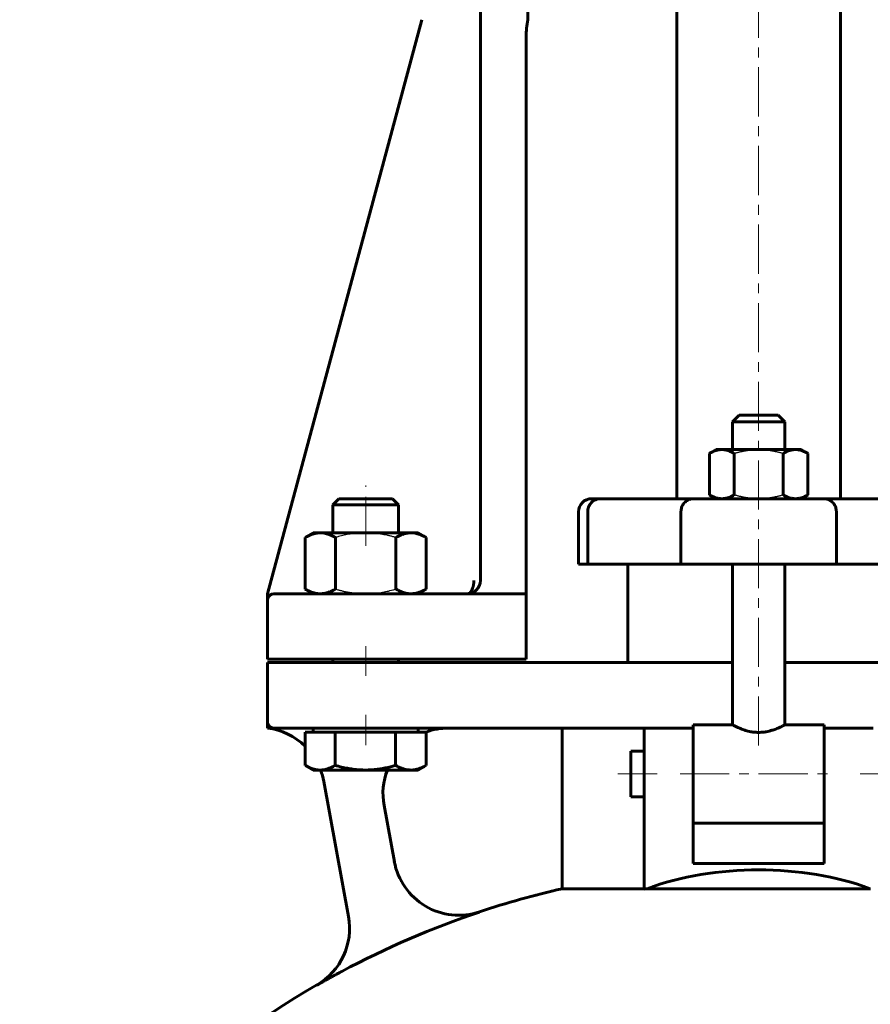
# Model space of a CAD drawing. Header units: millimetres. Extents: x -202 to 202, y -494 to 496.
# Tile 4 of 6: x -113 to 17, y 36 to 186. Entities that reach past the tile are written whole.
import ezdxf

# ---------------------------------------------------------------- set-up
doc = ezdxf.new("R2010")
doc.units = ezdxf.units.MM
for name, pattern in [('K5LT-1', [0]), ('K5LT_AXLED', [12, 7.5, -1.5, 1.5, -1.5]), ('K5LT_BASIC', [0])]:
    doc.linetypes.add(name, pattern=pattern)
doc.layers.add('Системный слой (1)', color=7, linetype='Continuous', true_color=0x6c6c6c)

# ---------------------------------------------------------------- blocks, each defined once
blk = doc.blocks.new('U5')
at = {"layer": 'Системный слой (1)', "color": 143, "linetype": 'K5LT_BASIC', "lineweight": 60, "true_color": 0x33acca}
for p, q in [((-44.49, 98.5), (-65, 98.5)), ((-35.49, 98.5), (-44.49, 98.5))]:
    blk.add_line(p, q, dxfattribs=at)
blk = doc.blocks.new('U6')
at = {"layer": 'Системный слой (1)', "color": 143, "linetype": 'K5LT_BASIC', "lineweight": 60, "true_color": 0x33acca}
for p, q in [((0, 125.75), (-3, 125.75)), ((3, 125.75), (0, 125.75))]:
    blk.add_line(p, q, dxfattribs=at)
blk = doc.blocks.new('U7')
at = {"layer": 'Системный слой (1)', "color": 143, "linetype": 'K5LT_BASIC', "lineweight": 60, "true_color": 0x33acca}
for start, end in [(164.2867, 171.4488), (90.0002, 156.4581)]:
    blk.add_arc((-74, 97.5), 1, start, end, dxfattribs=at)
blk = doc.blocks.new('U13')
at = {"layer": 'Системный слой (1)', "color": 143, "linetype": 'K5LT_BASIC', "lineweight": 60, "true_color": 0x33acca}
for p, q in [((-19.5, 71), (-19.5, 74.5)), ((-19.5, 67.5), (-19.5, 71))]:
    blk.add_line(p, q, dxfattribs=at)
blk = doc.blocks.new('U16')
at = {"layer": 'Системный слой (1)', "color": 143, "linetype": 'K5LT_BASIC', "lineweight": 60, "true_color": 0x33acca}
for start, end in [(102.8395, 108.4097), (119.982, 146.6923)]:
    blk.add_arc((0, -78.13), 135, start, end, dxfattribs=at)
blk = doc.blocks.new('U18')
at = {"layer": 'Системный слой (1)', "color": 143, "linetype": 'K5LT_BASIC', "lineweight": 60, "true_color": 0x33acca}
for p, q in [((-4, 78.5), (-10, 78.5)), ((10, 78.5), (4, 78.5))]:
    blk.add_line(p, q, dxfattribs=at)
blk = doc.blocks.new('U19')
at = {"layer": 'Системный слой (1)', "color": 143, "linetype": 'K5LT_BASIC', "lineweight": 60, "true_color": 0x33acca}
for start, end in [(45.6545, 82.9505), (10.3559, 20.636)]:
    blk.add_arc((-76.23, 68.08), 10, start, end, dxfattribs=at)
blk = doc.blocks.new('U22')
at = {"layer": 'Системный слой (1)', "color": 143, "linetype": 'K5LT_BASIC', "lineweight": 60, "true_color": 0x33acca}
for start, end in [(90, 109.9501), (158.9004, 190.3559)]:
    blk.add_arc((-47.36, 68), 10, start, end, dxfattribs=at)
blk = doc.blocks.new('U27')
at = {"layer": 'Системный слой (1)', "color": 143, "linetype": 'K5LT_BASIC', "lineweight": 60, "true_color": 0x33acca}
for p, q in [((-4, 88), (-25, 88)), ((25, 88), (4, 88))]:
    blk.add_line(p, q, dxfattribs=at)
blk = doc.blocks.new('U28')
at = {"layer": 'Системный слой (1)', "color": 143, "linetype": 'K5LT_BASIC', "lineweight": 60, "true_color": 0x33acca}
for p, q in [((-69.24, 72.31), (-69.21, 72.3)), ((-69.21, 72.3), (-68.41, 71.9)), ((-68.41, 71.9), (-67.67, 71.68)), ((-67.67, 71.68), (-66.95, 71.6))]:
    blk.add_line(p, q, dxfattribs=at)

msp = doc.modelspace()

# ---------------------------------------------------------------- linework, layer by layer
at = {"layer": 'Системный слой (1)', "color": 30, "linetype": 'K5LT_AXLED', "lineweight": 18, "true_color": 0xff8000}
for p, q in [((0, 75.34), (0, 423.91)), ((-60, 105.8), (-60, 115)), ((-60, 86), (-60, 90.5)), ((-60, 75.4), (-60, 80)), ((-21.5, 71), (-15.5, 71)), ((-12, 71), (12, 71)), ((15.5, 71), (21.5, 71))]:
    msp.add_line(p, q, dxfattribs=at)
at = {"layer": 'Системный слой (1)', "color": 143, "linetype": 'K5LT_BASIC', "lineweight": 60, "true_color": 0x33acca}
for p, q in [((-12.5, 113), (-12.5, 421.91)), ((12.5, 113), (12.5, 421.91)), ((-42.49, 416.54), (-42.49, 100.5)), ((-35.26, 416.54), (-35.26, 186.09)), ((-51.43, 186.09), (-75, 98.5)), ((-35.49, 98.5), (-35.49, 183.5)), ((-3, 125.75), (-4, 124.75)), ((-4, 124.75), (0, 124.75)), ((-4, 120.5), (-4, 124.75)), ((0, 124.75), (4, 124.75)), ((3, 125.75), (4, 124.75)), ((4, 120.5), (4, 124.75)), ((-6.5, 120.5), (-7.51, 119.92)), ((-5.63, 120.5), (-6.5, 120.5)), ((0, 120.5), (-5.63, 120.5)), ((5.63, 120.5), (0, 120.5)), ((6.5, 120.5), (5.63, 120.5)), ((6.5, 120.5), (7.51, 119.92)), ((-7.51, 119.92), (-7.51, 113.58)), ((-3.75, 119.92), (-3.75, 113.58)), ((3.75, 119.92), (3.75, 113.58)), ((7.51, 119.92), (7.51, 113.58)), ((-64.08, 113), (-65, 112.08)), ((-55.92, 113), (-64.08, 113)), ((-55.92, 113), (-55, 112.08)), ((-24.21, 113), (-25.5, 113)), ((-9.98, 113), (-24.21, 113)), ((9.98, 113), (-9.98, 113)), ((-6.5, 113), (-7.51, 113.58)), ((6.5, 113), (7.51, 113.58)), ((24.21, 113), (9.98, 113)), ((-65, 112.08), (-57.53, 112.08)), ((-65, 107.8), (-65, 112.08)), ((-57.53, 112.08), (-55, 112.08)), ((-55, 107.8), (-55, 112.08)), ((-27.5, 103), (-27.5, 111)), ((-26.1, 103), (-26.1, 111)), ((-11.86, 103), (-11.86, 111)), ((11.86, 103), (11.86, 111)), ((-68, 107.8), (-69.24, 107.09)), ((-69.24, 107.09), (-69.24, 99.21)), ((-68, 107.8), (-66.93, 107.8)), ((-66.93, 107.8), (-60, 107.8)), ((-64.62, 107.09), (-64.62, 99.21)), ((-60, 107.8), (-53.07, 107.8)), ((-55.38, 107.09), (-55.38, 99.21)), ((-53.07, 107.8), (-52, 107.8)), ((-52, 107.8), (-50.76, 107.09)), ((-50.76, 107.09), (-50.76, 99.21)), ((-27.5, 103), (-26.1, 103)), ((-26.1, 103), (-11.86, 103)), ((-20, 88), (-20, 103)), ((-11.86, 103), (11.86, 103)), ((-4, 78.5), (-4, 103)), ((4, 78.5), (4, 103)), ((11.86, 103), (26.1, 103)), ((-68, 98.5), (-69.24, 99.21)), ((-52, 98.5), (-50.76, 99.21)), ((-75, 98.5), (-75, 98.18)), ((-75, 98.18), (-75, 97.5)), ((-65, 98.5), (-74, 98.5)), ((-68, 98.5), (-73.43, 98.5)), ((-35.49, 97.5), (-35.49, 98.5)), ((-75, 88.5), (-75, 97.5)), ((-35.49, 88.5), (-35.49, 97.5)), ((-75, 88.5), (-65, 88.5)), ((-65, 88), (-75, 88)), ((-75, 88), (-75, 79)), ((-65, 88.5), (-35.49, 88.5)), ((-65, 88), (-65, 88.5)), ((-35.95, 88), (-65, 88)), ((-55, 88), (-55, 88.5)), ((-34.96, 88), (-35.95, 88)), ((-25, 88), (-34.96, 88)), ((-75, 79), (-75, 78)), ((-10, 78.5), (-10, 63.56)), ((10, 63.56), (10, 78.5)), ((-74, 78), (-65, 78)), ((-69.24, 77.4), (-66.95, 77.4)), ((-69.24, 77.4), (-69.24, 72.31)), ((-68, 77.4), (-68, 78)), ((-66.95, 77.4), (-64.67, 77.4)), ((-65, 78), (-35.95, 78)), ((-64.67, 77.4), (-60.05, 77.4)), ((-64.67, 77.4), (-64.67, 72.31)), ((-60.05, 77.4), (-55.43, 77.4)), ((-55.43, 77.4), (-53.1, 77.4)), ((-55.43, 77.4), (-55.43, 72.31)), ((-53.1, 77.4), (-50.76, 77.4)), ((-52, 77.4), (-52, 78)), ((-50.76, 77.4), (-50.76, 72.31)), ((-35.95, 78), (-25, 78)), ((-30, 53.49), (-30, 78)), ((-25, 78), (-17.5, 78)), ((-17.5, 64.84), (-17.5, 78)), ((-17.5, 78), (-10, 78)), ((10, 78), (17.5, 78)), ((-19.5, 74.5), (-17.5, 74.5)), ((-68, 71.6), (-69.21, 72.3)), ((-52, 71.6), (-50.79, 72.3)), ((-50.76, 72.31), (-50.79, 72.3)), ((-66.95, 71.6), (-68, 71.6)), ((-60.05, 71.6), (-66.95, 71.6)), ((-53.1, 71.6), (-60.05, 71.6)), ((-52, 71.6), (-53.1, 71.6)), ((-66.39, 69.87), (-62.62, 49.24)), ((-55.62, 57.61), (-57.19, 66.2)), ((-19.5, 67.5), (-17.5, 67.5)), ((-17.5, 53.45), (-17.5, 64.84)), ((-10, 57.33), (-10, 63.56)), ((10, 63.5), (-10, 63.5)), ((10, 63.56), (10, 57.33)), ((10, 57.33), (-10, 57.33)), ((-17.5, 53.49), (-30, 53.49)), ((17.05, 53.49), (-17.05, 53.49)), ((-67.46, 38.8), (-67.46, 38.78))]:
    msp.add_line(p, q, dxfattribs=at)
for centre, radius, start, end in [((-20.49, 183.5), 15, 170.043, 180), ((-25.5, 111), 2, 90, 180), ((-44.49, 100.5), 2, 270, 0), ((-44.49, 100.5), 2, 270, 0), ((-74, 97.5), 1, 90, 180), ((-74, 79), 1, 180, 270), ((-45.79, 59.45), 10, 190.3559, 288.4097), ((0, -78.13), 134.95, 108.4125, 118.1283), ((-72.46, 47.46), 10, 299.982, 10.3559)]:
    msp.add_arc(centre, radius, start, end, dxfattribs=at)
for centre, major_axis, ratio, start_param, end_param in [((0, 40.14), (-30, 0), 0.54087, 4.108053, 5.316725), ((0, 13.37), (-86.04, 0), 0.475741, -1.371351, -1.36597)]:
    msp.add_ellipse(centre, major_axis=major_axis, ratio=ratio, start_param=start_param, end_param=end_param, dxfattribs=at)
for points, knots in [([(-7.51, 119.92), (-7.34, 120.01), (-7.06, 120.16), (-6.67, 120.32), (-6.37, 120.41), (-6.11, 120.46), (-5.87, 120.49), (-5.71, 120.5), (-5.63, 120.5)], [0, 0, 0, 0, 2.209693, 3.807687, 5.42312, 6.550841, 7.738784, 9, 9, 9, 9]), ([(-5.63, 120.5), (-5.54, 120.5), (-5.38, 120.49), (-5.13, 120.46), (-4.85, 120.4), (-4.55, 120.3), (-4.18, 120.15), (-3.91, 120.01), (-3.75, 119.92)], [0, 0, 0, 0, 1.335825, 2.581685, 3.742639, 5.366364, 6.920115, 9, 9, 9, 9]), ([(3.75, 119.92), (3.92, 120.01), (4.2, 120.16), (4.58, 120.32), (4.88, 120.41), (5.15, 120.46), (5.39, 120.49), (5.55, 120.5), (5.63, 120.5)], [0, 0, 0, 0, 2.209693, 3.807687, 5.42312, 6.550841, 7.738784, 9, 9, 9, 9]), ([(5.63, 120.5), (5.71, 120.5), (5.88, 120.49), (6.13, 120.46), (6.4, 120.4), (6.71, 120.3), (7.08, 120.15), (7.35, 120.01), (7.51, 119.92)], [0, 0, 0, 0, 1.335825, 2.581685, 3.742639, 5.366364, 6.920115, 9, 9, 9, 9]), ([(-24.21, 113), (-24.33, 113), (-24.53, 112.98), (-24.81, 112.9), (-25.09, 112.78), (-25.35, 112.61), (-25.6, 112.37), (-25.77, 112.14), (-25.88, 111.95), (-25.95, 111.79), (-26.01, 111.61), (-26.08, 111.33), (-26.1, 111.12), (-26.1, 111)], [0, 0, 0, 0, 1.630616, 2.887087, 4.069994, 5.928343, 7.238446, 8.843068, 9.835369, 10.134354, 11.148415, 12.402487, 14, 14, 14, 14]), ([(-9.98, 113), (-10.09, 113), (-10.29, 112.98), (-10.56, 112.91), (-10.77, 112.82), (-11.01, 112.68), (-11.24, 112.5), (-11.44, 112.27), (-11.6, 112.04), (-11.71, 111.8), (-11.81, 111.49), (-11.86, 111.23), (-11.86, 111.05), (-11.86, 111)], [0, 0, 0, 0, 1.663617, 2.768011, 3.880243, 4.902203, 6.599416, 8.072045, 9.002014, 10.370024, 11.69622, 13.287196, 14, 14, 14, 14]), ([(-5.63, 113), (-5.71, 113), (-5.88, 113.01), (-6.13, 113.04), (-6.4, 113.1), (-6.71, 113.2), (-7.08, 113.35), (-7.35, 113.49), (-7.51, 113.58)], [0, 0, 0, 0, 1.335825, 2.581685, 3.742639, 5.366364, 6.920115, 9, 9, 9, 9]), ([(-3.75, 113.58), (-3.92, 113.49), (-4.2, 113.34), (-4.58, 113.18), (-4.88, 113.09), (-5.15, 113.04), (-5.39, 113.01), (-5.55, 113), (-5.63, 113)], [0, 0, 0, 0, 2.209693, 3.807687, 5.42312, 6.550841, 7.738784, 9, 9, 9, 9]), ([(5.63, 113), (5.54, 113), (5.38, 113.01), (5.13, 113.04), (4.85, 113.1), (4.55, 113.2), (4.18, 113.35), (3.91, 113.49), (3.75, 113.58)], [0, 0, 0, 0, 1.335825, 2.581685, 3.742639, 5.366364, 6.920115, 9, 9, 9, 9]), ([(7.51, 113.58), (7.34, 113.49), (7.06, 113.34), (6.67, 113.18), (6.37, 113.09), (6.11, 113.04), (5.87, 113.01), (5.71, 113), (5.63, 113)], [0, 0, 0, 0, 2.209693, 3.807687, 5.42312, 6.550841, 7.738784, 9, 9, 9, 9]), ([(9.98, 113), (10.09, 113), (10.29, 112.98), (10.56, 112.91), (10.77, 112.82), (11.01, 112.68), (11.24, 112.5), (11.44, 112.27), (11.6, 112.04), (11.71, 111.8), (11.81, 111.49), (11.86, 111.23), (11.86, 111.05), (11.86, 111)], [0, 0, 0, 0, 1.663617, 2.768011, 3.880243, 4.902203, 6.599416, 8.072045, 9.002014, 10.370024, 11.69622, 13.287196, 14, 14, 14, 14]), ([(-66.93, 107.8), (-67.03, 107.8), (-67.24, 107.79), (-67.54, 107.75), (-67.84, 107.69), (-68.16, 107.59), (-68.53, 107.45), (-68.9, 107.27), (-69.14, 107.14), (-69.24, 107.09)], [0, 0, 0, 0, 1.481003, 2.862672, 4.151284, 5.363168, 7.112766, 8.832682, 10, 10, 10, 10]), ([(-64.62, 107.09), (-64.79, 107.18), (-65.11, 107.35), (-65.56, 107.54), (-65.95, 107.67), (-66.33, 107.76), (-66.65, 107.79), (-66.85, 107.8), (-66.93, 107.8)], [0, 0, 0, 0, 1.805686, 3.518388, 5.104019, 6.517599, 8.109369, 9, 9, 9, 9]), ([(-53.07, 107.8), (-53.18, 107.8), (-53.38, 107.79), (-53.69, 107.75), (-53.98, 107.69), (-54.31, 107.59), (-54.67, 107.45), (-55.05, 107.27), (-55.28, 107.14), (-55.38, 107.09)], [0, 0, 0, 0, 1.481003, 2.862672, 4.151284, 5.363168, 7.112766, 8.832682, 10, 10, 10, 10]), ([(-50.76, 107.09), (-50.93, 107.18), (-51.26, 107.35), (-51.7, 107.54), (-52.1, 107.67), (-52.48, 107.76), (-52.79, 107.79), (-53, 107.8), (-53.07, 107.8)], [0, 0, 0, 0, 1.805686, 3.518388, 5.104019, 6.517599, 8.109369, 9, 9, 9, 9]), ([(-69.24, 99.21), (-69.07, 99.12), (-68.74, 98.95), (-68.3, 98.76), (-67.9, 98.63), (-67.52, 98.54), (-67.21, 98.51), (-67, 98.5), (-66.93, 98.5)], [0, 0, 0, 0, 1.805686, 3.518388, 5.104019, 6.517599, 8.109369, 9, 9, 9, 9]), ([(-66.93, 98.5), (-66.82, 98.5), (-66.62, 98.51), (-66.31, 98.55), (-66.02, 98.61), (-65.69, 98.71), (-65.33, 98.85), (-64.95, 99.03), (-64.72, 99.16), (-64.62, 99.21)], [0, 0, 0, 0, 1.481003, 2.862672, 4.151284, 5.363168, 7.112766, 8.832682, 10, 10, 10, 10]), ([(-55.38, 99.21), (-55.21, 99.12), (-54.89, 98.95), (-54.44, 98.76), (-54.05, 98.63), (-53.67, 98.54), (-53.35, 98.51), (-53.15, 98.5), (-53.07, 98.5)], [0, 0, 0, 0, 1.805686, 3.518388, 5.104019, 6.517599, 8.109369, 9, 9, 9, 9]), ([(-53.07, 98.5), (-52.97, 98.5), (-52.76, 98.51), (-52.46, 98.55), (-52.16, 98.61), (-51.84, 98.71), (-51.47, 98.85), (-51.1, 99.03), (-50.86, 99.16), (-50.76, 99.21)], [0, 0, 0, 0, 1.481003, 2.862672, 4.151284, 5.363168, 7.112766, 8.832682, 10, 10, 10, 10]), ([(-43.49, 100.5), (-43.49, 100.46), (-43.49, 100.39), (-43.49, 100.29), (-43.5, 100.16), (-43.51, 100.03), (-43.53, 99.9), (-43.55, 99.81), (-43.57, 99.71), (-43.59, 99.6), (-43.63, 99.48), (-43.66, 99.38), (-43.7, 99.27), (-43.74, 99.17), (-43.79, 99.08), (-43.83, 98.99), (-43.88, 98.92), (-43.93, 98.84), (-43.98, 98.78), (-44.03, 98.72), (-44.08, 98.67), (-44.13, 98.63), (-44.17, 98.6), (-44.22, 98.57), (-44.27, 98.55), (-44.32, 98.53), (-44.4, 98.51), (-44.45, 98.5), (-44.49, 98.5)], [0, 0, 0, 0, 1.224736, 1.933449, 2.771087, 4.639996, 5.606644, 6.50889, 7.346606, 8.699895, 9.860075, 11.020065, 12.180035, 13.533407, 14.60732, 15.72446, 16.884426, 18.044474, 19.20441, 20.364461, 21.277358, 22.201154, 23.124825, 24.037679, 24.896956, 25.713065, 27.163407, 29, 29, 29, 29]), ([(-44.49, 98.5), (-44.46, 98.5), (-44.44, 98.5), (-44.37, 98.5), (-44.33, 98.51), (-44.25, 98.51), (-44.2, 98.52), (-44.12, 98.54), (-44.07, 98.54), (-43.93, 98.58), (-43.83, 98.61), (-43.64, 98.69), (-43.55, 98.73), (-43.39, 98.83), (-43.31, 98.89), (-43.19, 98.98), (-43.16, 99.01), (-43.11, 99.05), (-43.1, 99.06), (-43.08, 99.08), (-43.08, 99.09), (-43.05, 99.11), (-43.04, 99.13), (-43.01, 99.15), (-43.01, 99.16), (-43, 99.17)], [0.000112, 0.000112, 0.000112, 0.000112, 0.827829, 0.827829, 2.27653, 2.27653, 3.708552, 3.708552, 5.173931, 5.173931, 8.543121, 8.543121, 11.685096, 11.685096, 14.627124, 14.627124, 16.141577, 16.141577, 16.535344, 16.535344, 16.882749, 16.882749, 17.577558, 17.577558, 17.915195, 17.915195, 17.915195, 17.915195]), ([(-42.73, 99.54), (-42.73, 99.56), (-42.72, 99.57), (-42.7, 99.61), (-42.68, 99.64), (-42.66, 99.7), (-42.65, 99.73), (-42.63, 99.77), (-42.62, 99.78), (-42.62, 99.8), (-42.61, 99.81), (-42.61, 99.82), (-42.6, 99.83), (-42.6, 99.85), (-42.59, 99.86), (-42.59, 99.88)], [0.641956, 0.641956, 0.641956, 0.641956, 1.925867, 1.925867, 4.325867, 4.325867, 6.725867, 6.725867, 7.812751, 7.812751, 8.409946, 8.409946, 9.092433, 9.092433, 10.092771, 10.092771, 10.092771, 10.092771]), ([(-42.72, 99.57), (-42.71, 99.59), (-42.7, 99.6), (-42.68, 99.65), (-42.67, 99.67), (-42.64, 99.73), (-42.63, 99.76), (-42.62, 99.79), (-42.61, 99.8), (-42.61, 99.82), (-42.61, 99.83), (-42.6, 99.85), (-42.59, 99.86), (-42.59, 99.88), (-42.59, 99.89), (-42.58, 99.89)], [0.695618, 0.695618, 0.695618, 0.695618, 2.086853, 2.086853, 4.486853, 4.486853, 6.886853, 6.886853, 7.645456, 7.645456, 8.258254, 8.258254, 9.48385, 9.48385, 9.903046, 9.903046, 9.903046, 9.903046]), ([(-44.49, 98.5), (-44.46, 98.5), (-44.44, 98.5), (-44.37, 98.5), (-44.33, 98.51), (-44.26, 98.51), (-44.24, 98.52), (-44.15, 98.53), (-44.08, 98.54), (-43.92, 98.58), (-43.82, 98.61), (-43.63, 98.69), (-43.54, 98.74), (-43.38, 98.84), (-43.3, 98.89), (-43.19, 98.98), (-43.15, 99.01), (-43.11, 99.05), (-43.1, 99.06), (-43.08, 99.08), (-43.07, 99.09), (-43.06, 99.1), (-43.05, 99.11), (-43.04, 99.12)], [0.000112, 0.000112, 0.000112, 0.000112, 0.828442, 0.828442, 2.278214, 2.278214, 3.02188, 3.02188, 5.17776, 5.17776, 8.462403, 8.462403, 11.527958, 11.527958, 14.40121, 14.40121, 15.785466, 15.785466, 16.170062, 16.170062, 16.509373, 16.509373, 16.909586, 16.909586, 16.909586, 16.909586]), ([(4, 78.5), (4, 78.5), (3.99, 78.49), (3.94, 78.47), (3.86, 78.43), (3.77, 78.38), (3.65, 78.32), (3.53, 78.26), (3.4, 78.2), (3.25, 78.13), (3.09, 78.06), (2.92, 77.98), (2.71, 77.9), (2.48, 77.81), (2.18, 77.71), (1.89, 77.62), (1.55, 77.53), (1.21, 77.46), (0.85, 77.4), (0.53, 77.36), (0.22, 77.35), (-0.03, 77.34), (-0.27, 77.35), (-0.55, 77.37), (-0.87, 77.4), (-1.24, 77.46), (-1.62, 77.54), (-1.97, 77.64), (-2.3, 77.75), (-2.56, 77.84), (-2.8, 77.93), (-2.94, 77.99), (-3.11, 78.06), (-3.28, 78.14), (-3.5, 78.24), (-3.71, 78.35), (-3.85, 78.42), (-3.95, 78.48), (-3.99, 78.5), (-4, 78.5), (-4, 78.5)], [0, 0, 0, 0, 1.352538, 2.36715, 3.376594, 4.6953, 5.339923, 6.297621, 7.262848, 7.926434, 8.936862, 9.935542, 10.591211, 11.855359, 13.072627, 14.202529, 15.207208, 16.698404, 17.652283, 18.765573, 19.843299, 20.709107, 21.224227, 22.285628, 23.406832, 24.411151, 25.918962, 27.281168, 28.24408, 29.754217, 30.534369, 31.571906, 31.826502, 33.099118, 34.478165, 35.743039, 37.635573, 38.76365, 40.242411, 41, 41, 41, 41]), ([(-66.95, 71.6), (-66.85, 71.6), (-66.64, 71.61), (-66.34, 71.65), (-66.05, 71.71), (-65.73, 71.81), (-65.37, 71.95), (-65, 72.13), (-64.76, 72.26), (-64.67, 72.31)], [0, 0, 0, 0, 1.481003, 2.862672, 4.151284, 5.363168, 7.112766, 8.832682, 10, 10, 10, 10]), ([(-64.67, 72.31), (-64.32, 72.22), (-63.68, 72.05), (-62.79, 71.86), (-62, 71.73), (-61.24, 71.64), (-60.6, 71.61), (-60.19, 71.6), (-60.05, 71.6)], [0, 0, 0, 0, 1.805686, 3.518388, 5.104019, 6.517599, 8.109369, 9, 9, 9, 9]), ([(-60.05, 71.6), (-59.84, 71.6), (-59.43, 71.61), (-58.81, 71.65), (-58.23, 71.71), (-57.58, 71.81), (-56.84, 71.95), (-56.1, 72.13), (-55.62, 72.26), (-55.43, 72.31)], [0, 0, 0, 0, 1.481003, 2.862672, 4.151284, 5.363168, 7.112766, 8.832682, 10, 10, 10, 10]), ([(-55.43, 72.31), (-55.26, 72.22), (-54.93, 72.05), (-54.48, 71.86), (-54.08, 71.73), (-53.7, 71.64), (-53.38, 71.61), (-53.17, 71.6), (-53.1, 71.6)], [0, 0, 0, 0, 1.805686, 3.518388, 5.104019, 6.517599, 8.109369, 9, 9, 9, 9]), ([(-53.1, 71.6), (-52.99, 71.6), (-52.78, 71.61), (-52.47, 71.65), (-52.18, 71.71), (-51.85, 71.81), (-51.48, 71.95), (-51.1, 72.13), (-50.86, 72.26), (-50.76, 72.31)], [0, 0, 0, 0, 1.481003, 2.862672, 4.151284, 5.363168, 7.112766, 8.832682, 10, 10, 10, 10]), ([(-63.62, 40.88), (-63.74, 40.82), (-63.89, 40.74), (-64.09, 40.63), (-64.21, 40.57), (-64.38, 40.48), (-64.55, 40.38), (-64.73, 40.29), (-64.87, 40.21), (-65.01, 40.14), (-65.16, 40.06), (-65.3, 39.98), (-65.45, 39.9), (-65.59, 39.82), (-65.74, 39.74), (-65.88, 39.66), (-66.14, 39.52), (-66.43, 39.35), (-66.74, 39.18), (-66.91, 39.09), (-67.16, 38.95), (-67.33, 38.85), (-67.46, 38.78)], [0, 0, 0, 0, 1.921598, 2.588588, 3.265117, 3.972554, 5.461984, 6.232583, 7.027344, 7.835189, 8.662486, 9.495386, 10.337143, 11.184915, 12.032779, 12.872327, 13.682794, 16.738811, 18.126837, 19.431917, 20.053511, 23, 23, 23, 23])]:
    msp.add_open_spline(points, degree=3, knots=knots, dxfattribs=at)
at = {"layer": 'Системный слой (1)', "color": 7, "linetype": 'K5LT-1'}
for points, knots in [([(-3.75, 119.92), (-3.68, 119.94), (-3.54, 119.98), (-3.33, 120.04), (-3.12, 120.09), (-2.91, 120.14), (-2.71, 120.19), (-2.51, 120.23), (-2.32, 120.27), (-2.11, 120.31), (-1.9, 120.34), (-1.69, 120.38), (-1.48, 120.4), (-1.23, 120.43), (-0.95, 120.46), (-0.63, 120.48), (-0.37, 120.49), (-0.16, 120.5), (-0.05, 120.5), (0, 120.5)], [0, 0, 0, 0, 0.0197814, 0.0395628, 0.0593442, 0.0791257, 0.0989071, 0.1186885, 0.1384699, 0.1582513, 0.1804046, 0.2025579, 0.2247111, 0.2468644, 0.2803261, 0.3137879, 0.3472496, 0.3639805, 0.3807113, 0.3807113, 0.3807113, 0.3807113]), ([(0, 120.5), (0.07, 120.5), (0.2, 120.5), (0.41, 120.49), (0.61, 120.48), (0.81, 120.47), (1.02, 120.45), (1.29, 120.43), (1.56, 120.4), (1.83, 120.36), (2.02, 120.32), (2.22, 120.29), (2.42, 120.25), (2.62, 120.21), (2.81, 120.16), (3.01, 120.12), (3.23, 120.06), (3.48, 120), (3.66, 119.95), (3.75, 119.92)], [0.3807113, 0.3807113, 0.3807113, 0.3807113, 0.4022153, 0.4237193, 0.4452233, 0.4667273, 0.4882313, 0.5097353, 0.5527433, 0.5730939, 0.5934444, 0.6137949, 0.6341455, 0.6533275, 0.6725096, 0.6916917, 0.7108737, 0.7361482, 0.7614226, 0.7614226, 0.7614226, 0.7614226]), ([(0, 113), (-0.07, 113), (-0.2, 113), (-0.41, 113.01), (-0.61, 113.02), (-0.81, 113.03), (-1.02, 113.05), (-1.29, 113.07), (-1.56, 113.1), (-1.83, 113.14), (-2.02, 113.18), (-2.22, 113.21), (-2.42, 113.25), (-2.62, 113.29), (-2.81, 113.34), (-3.01, 113.38), (-3.23, 113.44), (-3.48, 113.5), (-3.66, 113.55), (-3.75, 113.58)], [0.3807113, 0.3807113, 0.3807113, 0.3807113, 0.4022153, 0.4237193, 0.4452233, 0.4667273, 0.4882313, 0.5097353, 0.5527433, 0.5730939, 0.5934444, 0.6137949, 0.6341455, 0.6533275, 0.6725096, 0.6916917, 0.7108737, 0.7361482, 0.7614226, 0.7614226, 0.7614226, 0.7614226]), ([(3.75, 113.58), (3.68, 113.56), (3.54, 113.52), (3.33, 113.46), (3.12, 113.41), (2.91, 113.36), (2.71, 113.31), (2.51, 113.27), (2.32, 113.23), (2.11, 113.19), (1.9, 113.16), (1.69, 113.12), (1.48, 113.1), (1.23, 113.07), (0.95, 113.04), (0.63, 113.02), (0.37, 113.01), (0.16, 113), (0.05, 113), (0, 113)], [0, 0, 0, 0, 0.0197814, 0.0395628, 0.0593442, 0.0791257, 0.0989071, 0.1186885, 0.1384699, 0.1582513, 0.1804046, 0.2025579, 0.2247111, 0.2468644, 0.2803261, 0.3137879, 0.3472496, 0.3639805, 0.3807113, 0.3807113, 0.3807113, 0.3807113]), ([(-60, 107.8), (-60.08, 107.8), (-60.25, 107.8), (-60.5, 107.79), (-60.71, 107.78), (-60.87, 107.77), (-61.03, 107.76), (-61.22, 107.75), (-61.45, 107.73), (-61.67, 107.7), (-61.98, 107.66), (-62.36, 107.61), (-62.81, 107.53), (-63.26, 107.43), (-63.7, 107.33), (-64.07, 107.24), (-64.38, 107.15), (-64.54, 107.11), (-64.62, 107.09)], [0.4685678, 0.4685678, 0.4685678, 0.4685678, 0.4948926, 0.5212175, 0.5475423, 0.5607047, 0.5738672, 0.5976814, 0.6214956, 0.6453098, 0.669124, 0.7167524, 0.7643808, 0.8075695, 0.8507582, 0.8939469, 0.9155412, 0.9371356, 0.9371356, 0.9371356, 0.9371356]), ([(-55.38, 107.09), (-55.46, 107.11), (-55.61, 107.15), (-55.84, 107.21), (-56.07, 107.27), (-56.29, 107.33), (-56.51, 107.38), (-56.8, 107.45), (-57.09, 107.5), (-57.38, 107.56), (-57.6, 107.6), (-57.82, 107.63), (-58.12, 107.67), (-58.48, 107.72), (-58.86, 107.75), (-59.18, 107.78), (-59.45, 107.79), (-59.73, 107.8), (-59.91, 107.8), (-60, 107.8)], [0, 0, 0, 0, 0.02136, 0.04272, 0.06408, 0.08544, 0.1068, 0.12816, 0.17088, 0.1936778, 0.2164756, 0.2392734, 0.2620712, 0.3076668, 0.3532624, 0.3820887, 0.4109151, 0.4397414, 0.4685678, 0.4685678, 0.4685678, 0.4685678]), ([(-64.62, 99.21), (-64.54, 99.19), (-64.39, 99.15), (-64.16, 99.09), (-63.93, 99.03), (-63.71, 98.97), (-63.49, 98.92), (-63.2, 98.85), (-62.91, 98.8), (-62.62, 98.74), (-62.4, 98.7), (-62.18, 98.67), (-61.88, 98.63), (-61.52, 98.58), (-61.14, 98.55), (-60.82, 98.52), (-60.55, 98.51), (-60.27, 98.5), (-60.09, 98.5), (-60, 98.5)], [0, 0, 0, 0, 0.02136, 0.04272, 0.06408, 0.08544, 0.1068, 0.12816, 0.17088, 0.1936778, 0.2164756, 0.2392734, 0.2620712, 0.3076668, 0.3532624, 0.3820887, 0.4109151, 0.4397414, 0.4685678, 0.4685678, 0.4685678, 0.4685678]), ([(-60, 98.5), (-59.92, 98.5), (-59.75, 98.5), (-59.5, 98.51), (-59.29, 98.52), (-59.13, 98.53), (-58.97, 98.54), (-58.78, 98.55), (-58.55, 98.57), (-58.33, 98.6), (-58.02, 98.64), (-57.64, 98.69), (-57.19, 98.77), (-56.74, 98.87), (-56.3, 98.97), (-55.93, 99.06), (-55.62, 99.15), (-55.46, 99.19), (-55.38, 99.21)], [0.4685678, 0.4685678, 0.4685678, 0.4685678, 0.4948926, 0.5212175, 0.5475423, 0.5607047, 0.5738672, 0.5976814, 0.6214956, 0.6453098, 0.669124, 0.7167524, 0.7643808, 0.8075695, 0.8507582, 0.8939469, 0.9155412, 0.9371356, 0.9371356, 0.9371356, 0.9371356]), ([(-55.62, 57.61), (-55.59, 57.46), (-55.53, 57.16), (-55.44, 56.79), (-55.35, 56.5), (-55.28, 56.27), (-55.21, 56.05), (-55.05, 55.63), (-54.87, 55.21), (-54.67, 54.81), (-54.53, 54.55), (-54.37, 54.26), (-54.2, 54), (-54.07, 53.8), (-53.96, 53.64), (-53.84, 53.48), (-53.68, 53.26), (-53.51, 53.04), (-53.32, 52.83), (-53.03, 52.51), (-52.72, 52.2), (-52.41, 51.91), (-52.19, 51.72), (-51.95, 51.53), (-51.69, 51.33), (-51.5, 51.19), (-51.34, 51.09), (-51.2, 50.99), (-50.93, 50.82), (-50.61, 50.64), (-50.28, 50.47), (-49.99, 50.33), (-49.64, 50.17), (-49.3, 50.04), (-49.04, 49.94), (-48.76, 49.85), (-48.47, 49.77), (-48.15, 49.68), (-47.92, 49.63), (-47.75, 49.6), (-47.58, 49.56), (-47.38, 49.53), (-47.12, 49.49), (-46.85, 49.46), (-46.6, 49.43), (-46.4, 49.42), (-46.15, 49.41), (-45.81, 49.4), (-45.45, 49.4), (-45.17, 49.42), (-44.89, 49.44), (-44.58, 49.47), (-44.25, 49.52), (-44.01, 49.56), (-43.81, 49.6), (-43.59, 49.64), (-43.31, 49.71), (-42.97, 49.8), (-42.74, 49.87), (-42.63, 49.91)], [1.48117, 1.48117, 1.48117, 1.48117, 1.5252, 1.56923, 1.590729, 1.612227, 1.633725, 1.655224, 1.738131, 1.758858, 1.779585, 1.821039, 1.853412, 1.87234, 1.891268, 1.910197, 1.929125, 1.968833, 1.988687, 2.008542, 2.087958, 2.107813, 2.127667, 2.167375, 2.195563, 2.22375, 2.236843, 2.249935, 2.27612, 2.32849, 2.353683, 2.378876, 2.418583, 2.45829, 2.478144, 2.497997, 2.537704, 2.56586, 2.594016, 2.606307, 2.618597, 2.643178, 2.667759, 2.692339, 2.720738, 2.734938, 2.749137, 2.788843, 2.828549, 2.848402, 2.868254, 2.90796, 2.935833, 2.963706, 2.980271, 2.996836, 3.029966, 3.063096, 3.096226, 3.096226, 3.096226, 3.096226])]:
    msp.add_open_spline(points, degree=3, knots=knots, dxfattribs=at)

# ---------------------------------------------------------------- block references
at = {"layer": 'Системный слой (1)'}
for name in ['U6', 'U7', 'U5', 'U27', 'U18', 'U19', 'U22', 'U13', 'U28', 'U16']:
    msp.add_blockref(name, (0, 0), dxfattribs=at)

doc.saveas('drawing.dxf')
